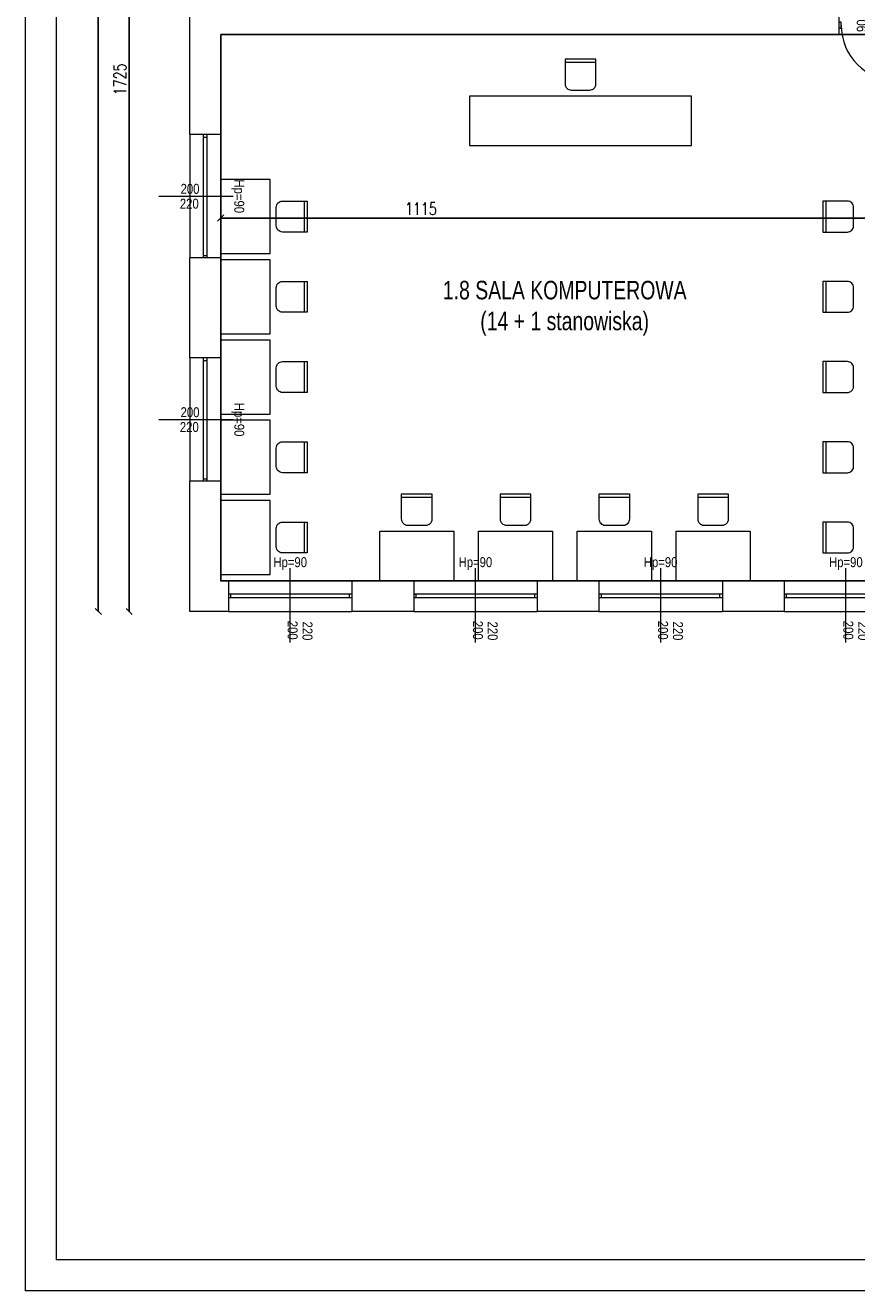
# Model space of a CAD drawing. Header units: metres. Extents: x 8472212 to 8494180, y 5728195 to 5779639.
# Tile 1 of 106: x 8475608 to 8476955, y 5728195 to 5730246. Entities that reach past the tile are written whole.
import ezdxf
from ezdxf.enums import TextEntityAlignment as Align

# ---------------------------------------------------------------- set-up
doc = ezdxf.new("R2010")
doc.units = ezdxf.units.M
doc.header["$MEASUREMENT"] = 0
doc.layers.get('0').update_dxf_attribs({"color": 250, "linetype": 'CONTINUOUS'})
doc.layers.get('Defpoints').update_dxf_attribs({"linetype": 'CONTINUOUS'})
doc.layers.add('!!powierzchnie', color=31, linetype='CONTINUOUS', plot=False)
doc.layers.add('!montaz', color=253, linetype='CONTINUOUS', lineweight=9, transparency=0.5)
for name, color, linetype, lineweight in [('!opisy', 255, 'CONTINUOUS', 9), ('!parapety', 21, 'CONTINUOUS', 9), ('!stolarka zew', 4, 'CONTINUOUS', 9), ('!ściany konstrukcyjne', 7, 'CONTINUOUS', 18), ('000 RZUTY STOLARKA DRZWIOWA WEW', 151, 'CONTINUOUS', 9), ('0A_MJ_tabelka', 252, 'CONTINUOUS', 5), ('0A_NIEwidoczne', 222, 'CONTINUOUS', 0), ('opisy', 2, 'CONTINUOUS', 5), ('opisy ramki linie', 101, 'CONTINUOUS', 5)]:
    doc.layers.add(name, color=color, linetype=linetype, lineweight=lineweight)
doc.styles.add('opis mały', font='ARIALN.TTF', dxfattribs={"height": 16})
doc.styles.get("Standard").update_dxf_attribs({"font": 'Simplex.SHX', "width": 0.75})
doc.dimstyles.new('ISO-25', dxfattribs={"dimtxt": 20, "dimasz": 10, "dimexe": 1.25, "dimexo": 0.625, "dimgap": 5, "dimtad": 1, "dimdec": 0, "dimtxsty": 'Standard', "dimblk": 'OBLIQUE', "dimcen": 2.5, "dimse1": 1, "dimse2": 1, "dimadec": 0, "dimazin": 0, "dimtfac": 1, "dimtdec": 0, "dimtmove": 0, "dimatfit": 3, "dimfxl": 1, "dimarcsym": 0})

# ---------------------------------------------------------------- blocks, each defined once
blk = doc.blocks.new('_Oblique')
at = {"color": 0, "linetype": 'ByBlock', "lineweight": -2}
blk.add_line((-0.5, -0.5), (0.5, 0.5), dxfattribs=at)
blk = doc.blocks.new('*D475')
at = {"layer": '!opisy', "color": 0, "linetype": 'Continuous', "lineweight": -2, "transparency": 16777216}
blk.add_line((8475776.2, 5731020.5), (8475776.2, 5729295.5), dxfattribs=at)
at = {"layer": 'Defpoints', "color": 0, "linetype": 'Continuous', "transparency": 16777216}
for p in [(8476025.5, 5731020.5), (8475776.2, 5729295.5), (8476025.5, 5729295.5)]:
    blk.add_point(p, dxfattribs=at)
at = {"layer": '!opisy', "color": 0, "linetype": 'Continuous', "lineweight": -2, "transparency": 16777216, "xscale": 10, "yscale": 10, "zscale": 10}
for p, rotation in [((8475776.2, 5731020.5), 90), ((8475776.2, 5729295.5), 270)]:
    blk.add_blockref('_Oblique', p, dxfattribs=dict(at, rotation=rotation))
at = {"layer": '!opisy', "color": 0, "linetype": 'Continuous', "transparency": 16777216, "insert": (8475761.2, 5730158), "char_height": 20, "attachment_point": 5, "rotation": 90}
blk.add_mtext('1725', dxfattribs=at)
blk = doc.blocks.new('*D477')
at = {"layer": '!opisy', "color": 0, "linetype": 'Continuous', "lineweight": -2, "transparency": 16777216}
blk.add_line((8475924.5, 5729933.2), (8477039.5, 5729933.2), dxfattribs=at)
at = {"layer": 'Defpoints', "color": 0, "linetype": 'Continuous', "transparency": 16777216}
for p in [(8475924.5, 5730082.9), (8477039.5, 5730082.9), (8477039.5, 5729933.2)]:
    blk.add_point(p, dxfattribs=at)
at = {"layer": '!opisy', "color": 0, "linetype": 'Continuous', "lineweight": -2, "transparency": 16777216, "xscale": 10, "yscale": 10, "zscale": 10, "rotation": 180}
blk.add_blockref('_Oblique', (8475924.5, 5729933.2), dxfattribs=at)
at = {"layer": '!opisy', "color": 0, "linetype": 'Continuous', "lineweight": -2, "transparency": 16777216, "xscale": 10, "yscale": 10, "zscale": 10}
blk.add_blockref('_Oblique', (8477039.5, 5729933.2), dxfattribs=at)
at = {"layer": '!opisy', "color": 0, "linetype": 'Continuous', "transparency": 16777216, "insert": (8476248.7, 5729948.2), "char_height": 20, "attachment_point": 5}
blk.add_mtext('1115', dxfattribs=at)
blk = doc.blocks.new('*D510')
at = {"layer": '!opisy', "color": 0, "linetype": 'Continuous', "lineweight": -2, "transparency": 16777216}
blk.add_line((8475726.2, 5729295.5), (8475726.2, 5732020.5), dxfattribs=at)
at = {"layer": 'Defpoints', "color": 0, "linetype": 'Continuous', "transparency": 16777216}
for p in [(8475726.2, 5732020.5), (8476425.5, 5732020.5), (8476025.5, 5729295.5)]:
    blk.add_point(p, dxfattribs=at)
at = {"layer": '!opisy', "color": 0, "linetype": 'Continuous', "lineweight": -2, "transparency": 16777216, "xscale": 10, "yscale": 10, "zscale": 10}
for p, rotation in [((8475726.2, 5732020.5), 90), ((8475726.2, 5729295.5), 270)]:
    blk.add_blockref('_Oblique', p, dxfattribs=dict(at, rotation=rotation))
at = {"layer": '!opisy', "color": 0, "linetype": 'Continuous', "transparency": 16777216, "insert": (8475711.2, 5730658), "char_height": 20, "attachment_point": 5, "rotation": 90}
blk.add_mtext('2725', dxfattribs=at)
blk = doc.blocks.new('*U425')
at = {"layer": '!parapety'}
for p, q in [((7761.5, -4380.1), (7961.5, -4380.1)), ((7761.5, -4430.1), (7961.5, -4430.1))]:
    blk.add_line(p, q, dxfattribs=at)
at = {"layer": '!stolarka zew'}
for p, q in [((7961.5, -4402.1), (7761.5, -4402.1)), ((7961.5, -4408.1), (7761.5, -4408.1)), ((7765.5, -4402.1), (7765.5, -4408.1)), ((7957.5, -4402.1), (7957.5, -4408.1))]:
    blk.add_line(p, q, dxfattribs=at)
at = {"layer": '!ściany konstrukcyjne'}
for p, q in [((7761.5, -4430.1), (7761.5, -4380.1)), ((7961.5, -4430.1), (7961.5, -4380.1))]:
    blk.add_line(p, q, dxfattribs=at)
at = {"layer": 'opisy ramki linie'}
for p, q in [((7861.5, -4330.1), (7861.5, -4380.1)), ((7861.5, -4380.1), (7861.5, -4450.1))]:
    blk.add_line(p, q, dxfattribs=at)
at = {"layer": 'opisy', "style": 'opis mały', "flags": 8}
for tag, p in [('SZEROKOŚĆ_OKNO', (7857.5, -4365.1)), ('WYSOKOŚĆ_OKNO', (7881.5, -4363.9))]:
    blk.add_attdef(tag, p, '', height=16, rotation=90, dxfattribs=at)
blk.add_attdef('WYSOKOŚĆ_PARAPETU', text='', height=16, dxfattribs=at).set_placement((7861.5, -4460.1), align=Align.MIDDLE_CENTER)
blk = doc.blocks.new('*U540')
at = {"layer": '!parapety'}
for p, q in [((7761.5, -4380.1), (7961.5, -4380.1)), ((7761.5, -4430.1), (7961.5, -4430.1))]:
    blk.add_line(p, q, dxfattribs=at)
at = {"layer": '!stolarka zew'}
for p, q in [((7961.5, -4402.1), (7761.5, -4402.1)), ((7961.5, -4408.1), (7761.5, -4408.1)), ((7765.5, -4402.1), (7765.5, -4408.1)), ((7957.5, -4402.1), (7957.5, -4408.1))]:
    blk.add_line(p, q, dxfattribs=at)
at = {"layer": '!ściany konstrukcyjne'}
for p, q in [((7761.5, -4430.1), (7761.5, -4380.1)), ((7961.5, -4430.1), (7961.5, -4380.1))]:
    blk.add_line(p, q, dxfattribs=at)
at = {"layer": 'opisy ramki linie'}
for p, q in [((7861.5, -4330.1), (7861.5, -4380.1)), ((7861.5, -4380.1), (7861.5, -4450.1))]:
    blk.add_line(p, q, dxfattribs=at)
at = {"layer": 'opisy', "style": 'opis mały', "flags": 8}
for tag, p in [('SZEROKOŚĆ_OKNO', (7857.5, -4365.1)), ('WYSOKOŚĆ_OKNO', (7881.5, -4363.9))]:
    blk.add_attdef(tag, p, '', height=16, rotation=90, dxfattribs=at)
blk.add_attdef('WYSOKOŚĆ_PARAPETU', text='', height=16, dxfattribs=at).set_placement((7861.5, -4460.1), align=Align.MIDDLE_CENTER)
blk = doc.blocks.new('*U688')
for p, q in [((34, 5), (30, 5)), ((34, -5), (34, 5)), ((124, -5), (124, 5)), ((124, 5), (128, 5)), ((124, 0), (124, -90)), ((34, -5), (30, -5)), ((124, -5), (128, -5))]:
    blk.add_line(p, q)
blk.add_arc((124, 0), 90, 180, 270)
at = {"layer": 'opisy'}
blk.add_line((79, -20), (79, 20), dxfattribs=at)
at = {"layer": 'opisy', "style": 'opis mały', "flags": 8}
for tag, p in [('SZEROKOŚĆ_DRZWI_AUTO', (75.1, -0.7)), ('WYSOKOŚĆ_DRZWI', (99, 0))]:
    blk.add_attdef(tag, text='', height=16, rotation=90, dxfattribs=at).set_placement(p, align=Align.CENTER)
blk = doc.blocks.new('*U554')
at = {"layer": '!parapety'}
for p, q in [((7761.5, -4380.1), (7961.5, -4380.1)), ((7761.5, -4430.1), (7961.5, -4430.1))]:
    blk.add_line(p, q, dxfattribs=at)
at = {"layer": '!stolarka zew'}
for p, q in [((7961.5, -4402.1), (7761.5, -4402.1)), ((7961.5, -4408.1), (7761.5, -4408.1)), ((7765.5, -4402.1), (7765.5, -4408.1)), ((7957.5, -4402.1), (7957.5, -4408.1))]:
    blk.add_line(p, q, dxfattribs=at)
at = {"layer": '!ściany konstrukcyjne'}
for p, q in [((7761.5, -4430.1), (7761.5, -4380.1)), ((7961.5, -4430.1), (7961.5, -4380.1))]:
    blk.add_line(p, q, dxfattribs=at)
at = {"layer": 'opisy ramki linie'}
for p, q in [((7861.5, -4330.1), (7861.5, -4380.1)), ((7861.5, -4380.1), (7861.5, -4450.1))]:
    blk.add_line(p, q, dxfattribs=at)
at = {"layer": 'opisy', "style": 'opis mały', "flags": 8}
for tag, p in [('SZEROKOŚĆ_OKNO', (7857.5, -4365.1)), ('WYSOKOŚĆ_OKNO', (7881.5, -4363.9))]:
    blk.add_attdef(tag, p, '', height=16, rotation=90, dxfattribs=at)
blk.add_attdef('WYSOKOŚĆ_PARAPETU', text='', height=16, dxfattribs=at).set_placement((7861.5, -4460.1), align=Align.MIDDLE_CENTER)
blk = doc.blocks.new('*U555')
at = {"layer": '!parapety'}
for p, q in [((7761.5, -4380.1), (7961.5, -4380.1)), ((7761.5, -4430.1), (7961.5, -4430.1))]:
    blk.add_line(p, q, dxfattribs=at)
at = {"layer": '!stolarka zew'}
for p, q in [((7961.5, -4402.1), (7761.5, -4402.1)), ((7961.5, -4408.1), (7761.5, -4408.1)), ((7765.5, -4402.1), (7765.5, -4408.1)), ((7957.5, -4402.1), (7957.5, -4408.1))]:
    blk.add_line(p, q, dxfattribs=at)
at = {"layer": '!ściany konstrukcyjne'}
for p, q in [((7761.5, -4430.1), (7761.5, -4380.1)), ((7961.5, -4430.1), (7961.5, -4380.1))]:
    blk.add_line(p, q, dxfattribs=at)
at = {"layer": 'opisy ramki linie'}
for p, q in [((7861.5, -4330.1), (7861.5, -4380.1)), ((7861.5, -4380.1), (7861.5, -4450.1))]:
    blk.add_line(p, q, dxfattribs=at)
at = {"layer": 'opisy', "style": 'opis mały', "flags": 8}
for tag, p in [('SZEROKOŚĆ_OKNO', (7857.5, -4365.1)), ('WYSOKOŚĆ_OKNO', (7881.5, -4363.9))]:
    blk.add_attdef(tag, p, '', height=16, rotation=90, dxfattribs=at)
blk.add_attdef('WYSOKOŚĆ_PARAPETU', text='', height=16, dxfattribs=at).set_placement((7861.5, -4460.1), align=Align.MIDDLE_CENTER)
blk = doc.blocks.new('*U550')
at = {"layer": '!parapety'}
for p, q in [((7761.5, -4380.1), (7961.5, -4380.1)), ((7761.5, -4430.1), (7961.5, -4430.1))]:
    blk.add_line(p, q, dxfattribs=at)
at = {"layer": '!stolarka zew'}
for p, q in [((7961.5, -4402.1), (7761.5, -4402.1)), ((7961.5, -4408.1), (7761.5, -4408.1)), ((7765.5, -4402.1), (7765.5, -4408.1)), ((7957.5, -4402.1), (7957.5, -4408.1))]:
    blk.add_line(p, q, dxfattribs=at)
at = {"layer": '!ściany konstrukcyjne'}
for p, q in [((7761.5, -4430.1), (7761.5, -4380.1)), ((7961.5, -4430.1), (7961.5, -4380.1))]:
    blk.add_line(p, q, dxfattribs=at)
at = {"layer": 'opisy ramki linie'}
for p, q in [((7861.5, -4330.1), (7861.5, -4380.1)), ((7861.5, -4380.1), (7861.5, -4450.1))]:
    blk.add_line(p, q, dxfattribs=at)
at = {"layer": 'opisy', "style": 'opis mały', "flags": 8}
for tag, p in [('SZEROKOŚĆ_OKNO', (7857.5, -4365.1)), ('WYSOKOŚĆ_OKNO', (7881.5, -4363.9))]:
    blk.add_attdef(tag, p, '', height=16, rotation=90, dxfattribs=at)
blk.add_attdef('WYSOKOŚĆ_PARAPETU', text='', height=16, dxfattribs=at).set_placement((7861.5, -4460.1), align=Align.MIDDLE_CENTER)
blk = doc.blocks.new('*U549')
at = {"layer": '!parapety'}
for p, q in [((7761.5, -4380.1), (7961.5, -4380.1)), ((7761.5, -4430.1), (7961.5, -4430.1))]:
    blk.add_line(p, q, dxfattribs=at)
at = {"layer": '!stolarka zew'}
for p, q in [((7961.5, -4402.1), (7761.5, -4402.1)), ((7961.5, -4408.1), (7761.5, -4408.1)), ((7765.5, -4402.1), (7765.5, -4408.1)), ((7957.5, -4402.1), (7957.5, -4408.1))]:
    blk.add_line(p, q, dxfattribs=at)
at = {"layer": '!ściany konstrukcyjne'}
for p, q in [((7761.5, -4430.1), (7761.5, -4380.1)), ((7961.5, -4430.1), (7961.5, -4380.1))]:
    blk.add_line(p, q, dxfattribs=at)
at = {"layer": 'opisy ramki linie'}
for p, q in [((7861.5, -4330.1), (7861.5, -4380.1)), ((7861.5, -4380.1), (7861.5, -4450.1))]:
    blk.add_line(p, q, dxfattribs=at)
at = {"layer": 'opisy', "style": 'opis mały', "flags": 8}
for tag, p in [('SZEROKOŚĆ_OKNO', (7857.5, -4365.1)), ('WYSOKOŚĆ_OKNO', (7881.5, -4363.9))]:
    blk.add_attdef(tag, p, '', height=16, rotation=90, dxfattribs=at)
blk.add_attdef('WYSOKOŚĆ_PARAPETU', text='', height=16, dxfattribs=at).set_placement((7861.5, -4460.1), align=Align.MIDDLE_CENTER)

msp = doc.modelspace()

# ---------------------------------------------------------------- linework, layer by layer
at = {"layer": '!!powierzchnie', "linetype": 'Continuous'}
msp.add_lwpolyline([(8475924.5, 5730230.5), (8475924.5, 5729345.5), (8477039.5, 5729345.5), (8477039.5, 5730230.5), (8475924.5, 5730230.5)], dxfattribs=at)
at = {"layer": '!montaz', "linetype": 'Continuous'}
for p, q in [((8476532.2, 5730190.5), (8476482.2, 5730190.5)), ((8476532.2, 5730185.5), (8476482.2, 5730185.5)), ((8476059.5, 5729960.5), (8476059.5, 5729910.5)), ((8476064.5, 5729960.5), (8476064.5, 5729910.5)), ((8476899.5, 5729960.5), (8476899.5, 5729910.5)), ((8476904.5, 5729960.5), (8476904.5, 5729910.5)), ((8476059.5, 5729830.5), (8476059.5, 5729780.5)), ((8476064.5, 5729830.5), (8476064.5, 5729780.5)), ((8476899.5, 5729830.5), (8476899.5, 5729780.5)), ((8476904.5, 5729830.5), (8476904.5, 5729780.5)), ((8476059.5, 5729700.5), (8476059.5, 5729650.5)), ((8476064.5, 5729700.5), (8476064.5, 5729650.5)), ((8476899.5, 5729700.5), (8476899.5, 5729650.5)), ((8476904.5, 5729700.5), (8476904.5, 5729650.5)), ((8476059.5, 5729570.5), (8476059.5, 5729520.5)), ((8476064.5, 5729570.5), (8476064.5, 5729520.5)), ((8476899.5, 5729570.5), (8476899.5, 5729520.5)), ((8476904.5, 5729570.5), (8476904.5, 5729520.5)), ((8476267, 5729485.5), (8476217, 5729485.5)), ((8476267, 5729480.5), (8476217, 5729480.5)), ((8476427, 5729485.5), (8476377, 5729485.5)), ((8476427, 5729480.5), (8476377, 5729480.5)), ((8476587, 5729485.5), (8476537, 5729485.5)), ((8476587, 5729480.5), (8476537, 5729480.5)), ((8476747, 5729485.5), (8476697, 5729485.5)), ((8476747, 5729480.5), (8476697, 5729480.5)), ((8476059.5, 5729440.5), (8476059.5, 5729390.5)), ((8476064.5, 5729440.5), (8476064.5, 5729390.5)), ((8476899.5, 5729440.5), (8476899.5, 5729390.5)), ((8476904.5, 5729440.5), (8476904.5, 5729390.5))]:
    msp.add_line(p, q, dxfattribs=at)
for points in [[(8476532.2, 5730150.5), (8476532.2, 5730190.5), (8476482.2, 5730190.5), (8476482.2, 5730150.5, 0.414214), (8476492.2, 5730140.5), (8476522.2, 5730140.5, 0.414214)], [(8476024.5, 5729960.5), (8476064.5, 5729960.5), (8476064.5, 5729910.5), (8476024.5, 5729910.5, -0.414214), (8476014.5, 5729920.5), (8476014.5, 5729950.5, -0.414214)], [(8476939.5, 5729960.5), (8476899.5, 5729960.5), (8476899.5, 5729910.5), (8476939.5, 5729910.5, 0.414214), (8476949.5, 5729920.5), (8476949.5, 5729950.5, 0.414214)], [(8476024.5, 5729830.5), (8476064.5, 5729830.5), (8476064.5, 5729780.5), (8476024.5, 5729780.5, -0.414214), (8476014.5, 5729790.5), (8476014.5, 5729820.5, -0.414214)], [(8476939.5, 5729830.5), (8476899.5, 5729830.5), (8476899.5, 5729780.5), (8476939.5, 5729780.5, 0.414214), (8476949.5, 5729790.5), (8476949.5, 5729820.5, 0.414214)], [(8476024.5, 5729700.5), (8476064.5, 5729700.5), (8476064.5, 5729650.5), (8476024.5, 5729650.5, -0.414214), (8476014.5, 5729660.5), (8476014.5, 5729690.5, -0.414214)], [(8476939.5, 5729700.5), (8476899.5, 5729700.5), (8476899.5, 5729650.5), (8476939.5, 5729650.5, 0.414214), (8476949.5, 5729660.5), (8476949.5, 5729690.5, 0.414214)], [(8476024.5, 5729570.5), (8476064.5, 5729570.5), (8476064.5, 5729520.5), (8476024.5, 5729520.5, -0.414214), (8476014.5, 5729530.5), (8476014.5, 5729560.5, -0.414214)], [(8476939.5, 5729570.5), (8476899.5, 5729570.5), (8476899.5, 5729520.5), (8476939.5, 5729520.5, 0.414214), (8476949.5, 5729530.5), (8476949.5, 5729560.5, 0.414214)], [(8476267, 5729445.5), (8476267, 5729485.5), (8476217, 5729485.5), (8476217, 5729445.5, 0.414214), (8476227, 5729435.5), (8476257, 5729435.5, 0.414214)], [(8476427, 5729445.5), (8476427, 5729485.5), (8476377, 5729485.5), (8476377, 5729445.5, 0.414214), (8476387, 5729435.5), (8476417, 5729435.5, 0.414214)], [(8476587, 5729445.5), (8476587, 5729485.5), (8476537, 5729485.5), (8476537, 5729445.5, 0.414214), (8476547, 5729435.5), (8476577, 5729435.5, 0.414214)], [(8476747, 5729445.5), (8476747, 5729485.5), (8476697, 5729485.5), (8476697, 5729445.5, 0.414214), (8476707, 5729435.5), (8476737, 5729435.5, 0.414214)], [(8476024.5, 5729440.5), (8476064.5, 5729440.5), (8476064.5, 5729390.5), (8476024.5, 5729390.5, -0.414214), (8476014.5, 5729400.5), (8476014.5, 5729430.5, -0.414214)], [(8476939.5, 5729440.5), (8476899.5, 5729440.5), (8476899.5, 5729390.5), (8476939.5, 5729390.5, 0.414214), (8476949.5, 5729400.5), (8476949.5, 5729430.5, 0.414214)]]:
    msp.add_lwpolyline(points, format="xyb", close=True, dxfattribs=at)
for points in [[(8476327.2, 5730130.5), (8476327.2, 5730050.5), (8476447.2, 5730050.5)], [(8476447.2, 5730130.5), (8476327.2, 5730130.5)], [(8476567.2, 5730130.5), (8476447.2, 5730130.5)], [(8476567.2, 5730050.5), (8476687.2, 5730050.5), (8476687.2, 5730130.5), (8476567.2, 5730130.5)], [(8476447.2, 5730050.5), (8476567.2, 5730050.5)], [(8475924.5, 5729875.5), (8476004.5, 5729875.5), (8476004.5, 5729995.5), (8475924.5, 5729995.5), (8475924.5, 5729875.5)], [(8475924.5, 5729745.5), (8476004.5, 5729745.5), (8476004.5, 5729865.5), (8475924.5, 5729865.5), (8475924.5, 5729745.5)], [(8475924.5, 5729615.5), (8476004.5, 5729615.5), (8476004.5, 5729735.5), (8475924.5, 5729735.5), (8475924.5, 5729615.5)], [(8475924.5, 5729485.5), (8476004.5, 5729485.5), (8476004.5, 5729605.5), (8475924.5, 5729605.5), (8475924.5, 5729485.5)], [(8475924.5, 5729355.5), (8476004.5, 5729355.5), (8476004.5, 5729475.5), (8475924.5, 5729475.5), (8475924.5, 5729355.5)], [(8476302, 5729425.5), (8476302, 5729345.5), (8476182, 5729345.5), (8476182, 5729425.5), (8476302, 5729425.5)], [(8476462, 5729425.5), (8476462, 5729345.5), (8476342, 5729345.5), (8476342, 5729425.5), (8476462, 5729425.5)], [(8476622, 5729425.5), (8476622, 5729345.5), (8476502, 5729345.5), (8476502, 5729425.5), (8476622, 5729425.5)], [(8476782, 5729425.5), (8476782, 5729345.5), (8476662, 5729345.5), (8476662, 5729425.5), (8476782, 5729425.5)]]:
    msp.add_lwpolyline(points, dxfattribs=at)
at = {"layer": '!ściany konstrukcyjne', "linetype": 'Continuous'}
for p, q in [((8475874.5, 5730068.5), (8475874.5, 5730338)), ((8476925.5, 5730260.5), (8476925.5, 5730230.5)), ((8475924.5, 5730230.5), (8476925.5, 5730230.5)), ((8475874.5, 5729706.5), (8475874.5, 5729868.5)), ((8475874.5, 5729295.5), (8475874.5, 5729506.5))]:
    msp.add_line(p, q, dxfattribs=at)
for points in [[(8475924.5, 5730068.5), (8475924.5, 5730230.5)], [(8475924.5, 5729706.5), (8475924.5, 5729868.5)], [(8475937, 5729345.5), (8475924.5, 5729345.5), (8475924.5, 5729506.5)], [(8476237, 5729345.5), (8476137, 5729345.5)], [(8476537, 5729345.5), (8476437, 5729345.5)], [(8476837, 5729345.5), (8476737, 5729345.5)], [(8475937, 5729295.5), (8475874.5, 5729295.5)], [(8476237, 5729295.5), (8476137, 5729295.5)], [(8476537, 5729295.5), (8476437, 5729295.5)], [(8476837, 5729295.5), (8476737, 5729295.5)]]:
    msp.add_lwpolyline(points, dxfattribs=at)
at = {"layer": '0A_MJ_tabelka', "color": 7, "lineweight": 0}
msp.add_line((8475658, 5732344.8), (8475658, 5728244.8), dxfattribs=at)
at = {"layer": '0A_MJ_tabelka', "color": 7}
msp.add_line((8478528, 5728244.8), (8475658, 5728244.8), dxfattribs=at)
at = {"layer": '0A_NIEwidoczne', "lineweight": 0}
for p in [(8475608, 5732394.8), (8478578, 5728194.8)]:
    msp.add_line(p, (8475608, 5728194.8), dxfattribs=at)

# ---------------------------------------------------------------- block references
at = {"layer": '!ściany konstrukcyjne'}
ref = msp.add_blockref('*U425', (8471494.4, 5737830), dxfattribs=dict(at, xscale=-1, rotation=90))
ref.add_attrib('WYSOKOŚĆ_OKNO', '220', (8475858.3, 5729948.5), dxfattribs={"layer": 'opisy', "height": 16, "style": 'opis mały'})
ref.add_attrib('WYSOKOŚĆ_PARAPETU', 'Hp=90', dxfattribs={"layer": 'opisy', "height": 16, "rotation": 270, "style": 'opis mały'}).set_placement((8475954.5, 5729968.5), align=Align.MIDDLE_CENTER)
ref.add_attrib('SZEROKOŚĆ_OKNO', '200', (8475859.5, 5729972.5), dxfattribs={"layer": 'opisy', "height": 16, "style": 'opis mały'})
ref = msp.add_blockref('*U540', (8471494.4, 5737468), dxfattribs=dict(at, xscale=-1, rotation=90))
ref.add_attrib('WYSOKOŚĆ_OKNO', '220', (8475858.3, 5729586.5), dxfattribs={"layer": 'opisy', "height": 16, "style": 'opis mały'})
ref.add_attrib('WYSOKOŚĆ_PARAPETU', 'Hp=90', dxfattribs={"layer": 'opisy', "height": 16, "rotation": 270, "style": 'opis mały'}).set_placement((8475954.5, 5729606.5), align=Align.MIDDLE_CENTER)
ref.add_attrib('SZEROKOŚĆ_OKNO', '200', (8475859.5, 5729610.5), dxfattribs={"layer": 'opisy', "height": 16, "style": 'opis mały'})
ref = msp.add_blockref('*U549', (8468175.6, 5724915.4), dxfattribs=dict(at, xscale=-1, rotation=180))
ref.add_attrib('WYSOKOŚĆ_OKNO', '220', (8476057, 5729279.3), dxfattribs={"layer": 'opisy', "height": 16, "rotation": 270, "style": 'opis mały'})
ref.add_attrib('WYSOKOŚĆ_PARAPETU', 'Hp=90', dxfattribs={"layer": 'opisy', "height": 16, "style": 'opis mały'}).set_placement((8476037, 5729375.5), align=Align.MIDDLE_CENTER)
ref.add_attrib('SZEROKOŚĆ_OKNO', '200', (8476033, 5729280.5), dxfattribs={"layer": 'opisy', "height": 16, "rotation": 270, "style": 'opis mały'})
ref = msp.add_blockref('*U550', (8468475.6, 5724915.4), dxfattribs=dict(at, xscale=-1, rotation=180))
ref.add_attrib('WYSOKOŚĆ_OKNO', '220', (8476357, 5729279.3), dxfattribs={"layer": 'opisy', "height": 16, "rotation": 270, "style": 'opis mały'})
ref.add_attrib('WYSOKOŚĆ_PARAPETU', 'Hp=90', dxfattribs={"layer": 'opisy', "height": 16, "style": 'opis mały'}).set_placement((8476337, 5729375.5), align=Align.MIDDLE_CENTER)
ref.add_attrib('SZEROKOŚĆ_OKNO', '200', (8476333, 5729280.5), dxfattribs={"layer": 'opisy', "height": 16, "rotation": 270, "style": 'opis mały'})
ref = msp.add_blockref('*U555', (8468775.6, 5724915.4), dxfattribs=dict(at, xscale=-1, rotation=180))
ref.add_attrib('WYSOKOŚĆ_OKNO', '220', (8476657, 5729279.3), dxfattribs={"layer": 'opisy', "height": 16, "rotation": 270, "style": 'opis mały'})
ref.add_attrib('WYSOKOŚĆ_PARAPETU', 'Hp=90', dxfattribs={"layer": 'opisy', "height": 16, "style": 'opis mały'}).set_placement((8476637, 5729375.5), align=Align.MIDDLE_CENTER)
ref.add_attrib('SZEROKOŚĆ_OKNO', '200', (8476633, 5729280.5), dxfattribs={"layer": 'opisy', "height": 16, "rotation": 270, "style": 'opis mały'})
ref = msp.add_blockref('*U554', (8469075.6, 5724915.4), dxfattribs=dict(at, xscale=-1, rotation=180))
ref.add_attrib('WYSOKOŚĆ_OKNO', '220', (8476957, 5729279.3), dxfattribs={"layer": 'opisy', "height": 16, "rotation": 270, "style": 'opis mały'})
ref.add_attrib('WYSOKOŚĆ_PARAPETU', 'Hp=90', dxfattribs={"layer": 'opisy', "height": 16, "style": 'opis mały'}).set_placement((8476937, 5729375.5), align=Align.MIDDLE_CENTER)
ref.add_attrib('SZEROKOŚĆ_OKNO', '200', (8476933, 5729280.5), dxfattribs={"layer": 'opisy', "height": 16, "rotation": 270, "style": 'opis mały'})
at = {"layer": '000 RZUTY STOLARKA DRZWIOWA WEW'}
msp.add_blockref('*U688', (8476895.5, 5730245.5), dxfattribs=at).add_auto_attribs({'SZEROKOŚĆ_DRZWI_AUTO': '90', 'WYSOKOŚĆ_DRZWI': '200'})

# ---------------------------------------------------------------- texts
at = {"layer": '!opisy', "linetype": 'Continuous', "char_height": 30, "attachment_point": 1}
for s, insert in [('\\pi373.8;{\\fCalibri|b0|i0|c238|p34;\\H0.91667x;1.9 WINDA}', (8476777, 5730152.8)), ('\\pi249.13;{\\fArial|b0|i0|c238|p34;1.8 SALA KOMPUTEROWA\\P\\pi309.62;(14 + 1 stanowiska)}', (8476035.2, 5729831.4))]:
    msp.add_mtext_dynamic_manual_height_columns(s, width=889.628, gutter_width=12.5, heights=[0], dxfattribs=dict(at, insert=insert))

# ---------------------------------------------------------------- dimensions: what is measured, and where the dimension line sits
at = {"layer": '!opisy', "linetype": 'Continuous'}
for base, p1, p2, picture, middle in [((8475726.2, 5732020.5), (8476025.5, 5729295.5), (8476425.5, 5732020.5), '*D510', (8475711.2, 5730658)), ((8475776.2, 5729295.5), (8476025.5, 5731020.5), (8476025.5, 5729295.5), '*D475', (8475761.2, 5730158))]:
    dim = msp.add_linear_dim(base=base, p1=p1, p2=p2, angle=90, dimstyle='ISO-25', dxfattribs=at)
    dim.commit()
    dim.dimension.update_dxf_attribs({"geometry": picture, "text_midpoint": middle})
dim = msp.add_linear_dim(base=(8477039.5, 5729933.2), p1=(8475924.5, 5730082.9), p2=(8477039.5, 5730082.9), dimstyle='ISO-25', dxfattribs=at)
dim.commit()
dim.dimension.update_dxf_attribs({"geometry": '*D477', "text_midpoint": (8476248.7, 5729933.2), "dimtype": 160})

doc.saveas('drawing.dxf')
